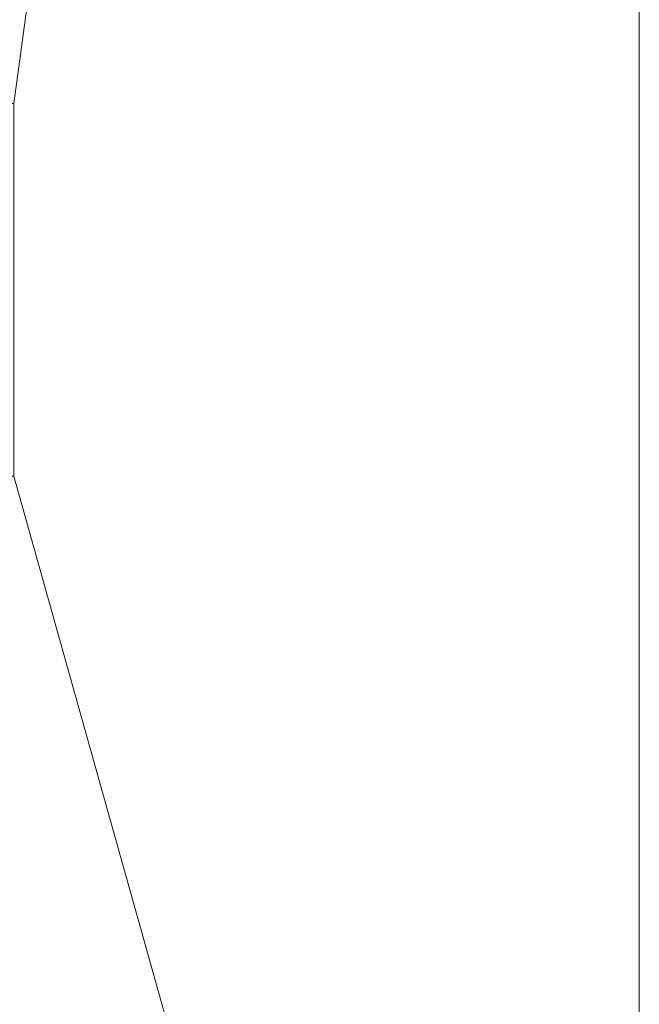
# Model space of a CAD drawing. Header units: millimetres. Extents: x -567 to 310, y -616 to 1219.
# Tile 39 of 41: x 152 to 310, y -182 to 69. Entities that reach past the tile are written whole.
import ezdxf

# ---------------------------------------------------------------- set-up
doc = ezdxf.new("R2010")
doc.units = ezdxf.units.MM
doc.layers.add('P-SANR-FIXT', color=6, linetype='Continuous')

msp = doc.modelspace()

# ---------------------------------------------------------------- meshes
at = {"layer": 'P-SANR-FIXT', "lineweight": 9}
mesh = msp.add_polyface(dxfattribs=at)
corners = [(309.9, 1219.2, -0.49), (-567, 1219.2, -0.49), (-567, -615.94, -0.49), (309.9, -615.94, -0.49), (-150.5, -47.5, -0.49), (-150.5, 47.5, -0.49), (-80, 47.5, -0.49), (-80, 64, -0.49), (80, 64, -0.49), (80, 47.5, -0.49), (98, 47.5, -0.49), (150.5, 47.5, -0.49), (150.5, -47.5, -0.49), (98, -47.5, -0.49), (80, -47.5, -0.49), (80, -64, -0.49), (52.5, -64, -0.49), (52.5, -173, -0.49), (-52.5, -173, -0.49), (-52.5, -64, -0.49), (-80, -64, -0.49), (-80, -47.5, -0.49)]
mesh.append_faces([[corners[k] for k in face] for face in [(15, 12, 13, 14), (17, 15, 16)]], dxfattribs={"vtx0": -1})
mesh.append_faces([[corners[k] for k in face] for face in [(11, 0, 8)]], dxfattribs={"vtx0": -1, "vtx1": -1, "vtx2": -1})
mesh.append_faces([[corners[k] for k in face] for face in [(17, 3, 12, 15), (4, 2, 18, 20)]], dxfattribs={"vtx0": -1, "vtx1": -1, "vtx2": -1, "vtx3": -1})
mesh.append_faces([[corners[k] for k in face] for face in [(3, 17, 18, 2), (2, 4, 5, 1)]], dxfattribs={"vtx0": -1, "vtx2": -1})
mesh.append_faces([[corners[k] for k in face] for face in [(21, 4, 20)]], dxfattribs={"vtx1": -1})
mesh.append_faces([[corners[k] for k in face] for face in [(3, 0, 11, 12), (7, 8, 0, 1)]], dxfattribs={"vtx1": -1, "vtx3": -1})
mesh.append_faces([[corners[k] for k in face] for face in [(18, 19, 20)]], dxfattribs={"vtx2": -1})
mesh.append_faces([[corners[k] for k in face] for face in [(5, 6, 7, 1)]], dxfattribs={"vtx2": -1, "vtx3": -1})
mesh.append_faces([[corners[k] for k in face] for face in [(8, 9, 10, 11)]], dxfattribs={"vtx3": -1})
mesh = msp.add_polyface(dxfattribs=at)
corners = [(309.9, 1219.2, -118.07), (309.9, -615.94, -118.07), (-567, -615.94, -118.07), (-567, 1219.2, -118.07)]
mesh.append_faces([[corners[k] for k in face] for face in [(0, 1, 2, 3)]])
mesh = msp.add_polyface(dxfattribs=at)
corners = [(309.9, -615.94, -0.49), (309.9, -615.94, -118.07), (309.9, 1219.2, -118.07), (309.9, 1219.2, -0.49)]
mesh.append_faces([[corners[k] for k in face] for face in [(0, 1, 2, 3)]])

doc.saveas('drawing.dxf')
